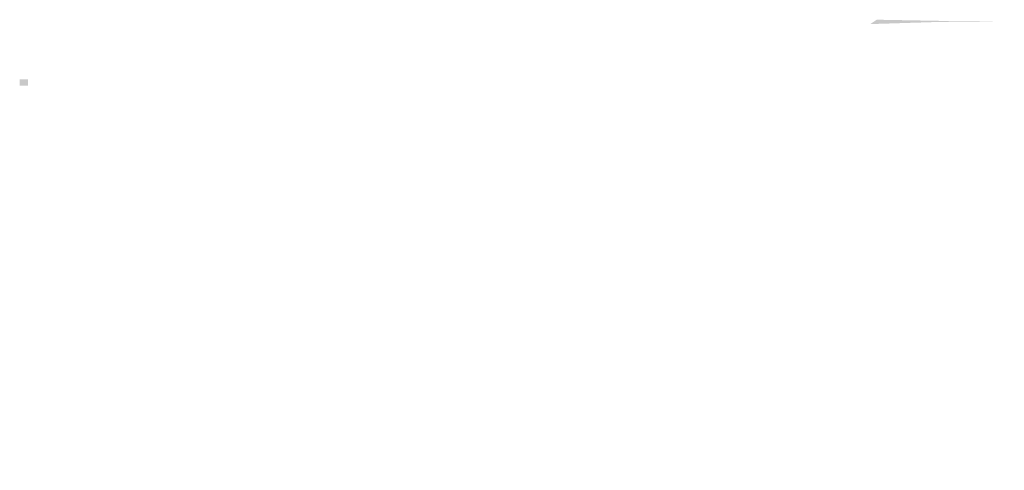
# Model space of a CAD drawing. Header units: millimetres. Extents: x -103517 to 366304, y 155051 to 387784.
# Tile 14 of 17: x 260487 to 287256, y 155051 to 167290. Entities that reach past the tile are written whole.
import ezdxf

# ---------------------------------------------------------------- set-up
doc = ezdxf.new("R2010")
doc.units = ezdxf.units.MM
doc.header["$LTSCALE"] = 5
doc.layers.add('Fill', color=7, linetype='Continuous')

msp = doc.modelspace()

# ---------------------------------------------------------------- hatches: boundary and pattern name
at = {"layer": 'Fill', "lineweight": 25}
h = msp.add_hatch(dxfattribs=at)
h.set_pattern_fill('GR29', color=256, scale=1000, style=0, pattern_type=2)
h.set_pattern_definition([(197.87054984, (-1716295.2, -414778.637), (-1393.85861403, -464.39344178), [5.431, -15127.9249]), (197.87054984, (-1716525.2, -415008.637), (-1393.85861403, -464.39344178), [5.431, -15127.9249]), (270, (-1716530.34, -415010.3), (464.61954, 3e-14), [5.4306, -458.96284]), (270, (-1716300.34, -414780.3), (464.61954, 3e-14), [5.4306, -458.96284]), (342.1294502, (-1716300.3, -414785.737), (13009.34706408, -4179.54097551), [5.431, -15127.9249]), (342.1294502, (-1716530.3, -415015.737), (13009.34706408, -4179.54097551), [5.431, -15127.9249]), (53.9593598, (-1716295.2, -414787.437), (2323.09769, 3250.754092), [5.431, -6312.06674]), (53.9593598, (-1716525.2, -415017.437), (2323.09769, 3250.754092), [5.431, -6312.06674]), (126.0406402, (-1716521.98, -415013.037), (-1393.858614, 1857.57376686), [5.4306, -6312.06714]), (126.0406402, (-1716291.98, -414783.037), (-1393.858614, 1857.57376686), [5.4306, -6312.06714])])
h.paths.add_polyline_path([(260714.9056293, 165500.8064824), (260486.572296, 165500.8064824), (260486.572296, 165665.8064824), (260714.9056293, 165665.8064824)])
h.paths.add_polyline_path([(283790.3643311, 167289.8136318), (283609.2428836, 167169.0660001), (283683.828115, 167172.8743671), (285469.963178, 167229.2398675), (287256.098241, 167248.3062924), (285469.963178, 167259.2872453)])
h = msp.add_hatch(dxfattribs=at)
h.set_pattern_fill('GR29', color=256, scale=1000, style=0, pattern_type=2)
h.set_pattern_definition([(197.87054984, (-1716295.2, -414778.637), (-1393.85861403, -464.39344178), [5.431, -15127.9249]), (197.87054984, (-1716525.2, -415008.637), (-1393.85861403, -464.39344178), [5.431, -15127.9249]), (270, (-1716530.34, -415010.3), (464.61954, 3e-14), [5.4306, -458.96284]), (270, (-1716300.34, -414780.3), (464.61954, 3e-14), [5.4306, -458.96284]), (342.1294502, (-1716300.3, -414785.737), (13009.34706408, -4179.54097551), [5.431, -15127.9249]), (342.1294502, (-1716530.3, -415015.737), (13009.34706408, -4179.54097551), [5.431, -15127.9249]), (53.9593598, (-1716295.2, -414787.437), (2323.09769, 3250.754092), [5.431, -6312.06674]), (53.9593598, (-1716525.2, -415017.437), (2323.09769, 3250.754092), [5.431, -6312.06674]), (126.0406402, (-1716521.98, -415013.037), (-1393.858614, 1857.57376686), [5.4306, -6312.06714]), (126.0406402, (-1716291.98, -414783.037), (-1393.858614, 1857.57376686), [5.4306, -6312.06714])])
h.paths.add_polyline_path([(260714.9056293, 165500.8064824), (260486.572296, 165500.8064824), (260486.572296, 165665.8064824), (260714.9056293, 165665.8064824)])
h.paths.add_polyline_path([(283790.3643311, 167289.8136318), (283609.2428836, 167169.0660001), (283683.828115, 167172.8743671), (285469.963178, 167229.2398675), (287256.098241, 167248.3062924), (285469.963178, 167259.2872453)])
h = msp.add_hatch(dxfattribs=at)
h.set_pattern_fill('GR07', color=256, scale=1000, style=0, pattern_type=2)
h.set_pattern_definition([(0, (-1716765.6, -415243.04), (0, 700), [1633, 0]), (0, (-1716765.6, -415010.04), (0, 700), [1633, 0]), (0, (-1716765.6, -414776.04), (0, 700), [1633, 0])])
h.paths.add_polyline_path([(260844.9056293, 155050.8057195), (260486.572296, 155050.8057195), (260486.572296, 155215.8057195), (260844.9056293, 155215.8057195)], flags=17)
h.paths.add_polyline_path([(277180.4941734, 155882.5258014), (277180.4941734, 155728.2466453), (277749.8698732, 155881.8180065)])

doc.saveas('drawing.dxf')
